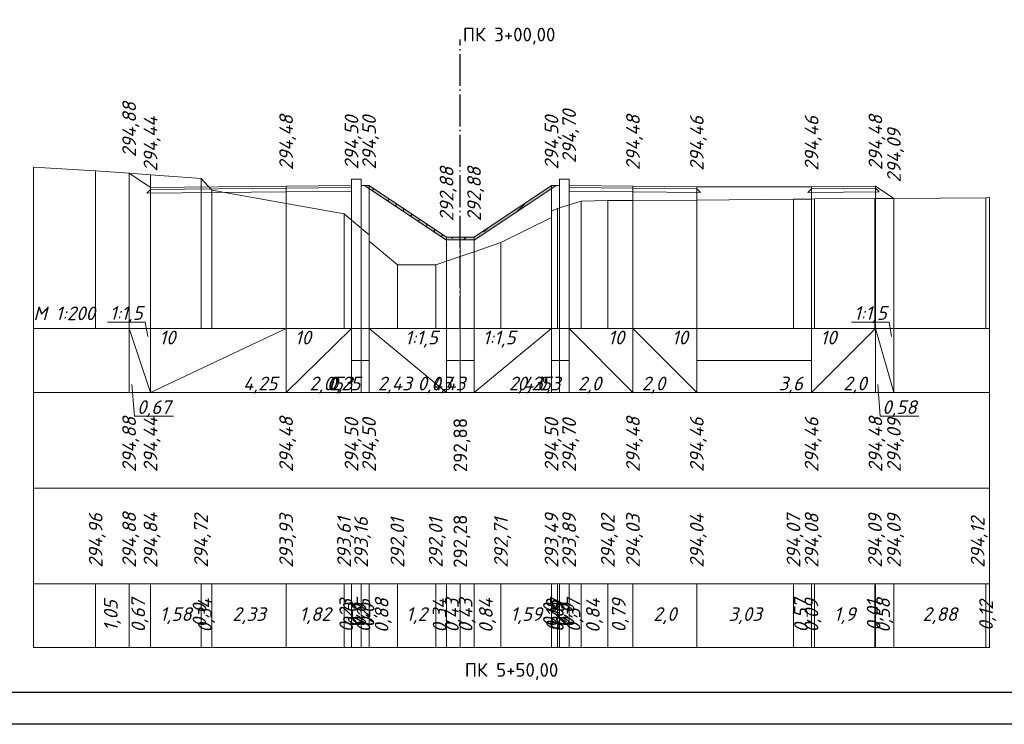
# Model space of a CAD drawing. Header units: millimetres. Extents: x -14 to 1076, y -11 to 287.
# Tile 3 of 9: x 242 to 396, y -11 to 100. Entities that reach past the tile are written whole.
import ezdxf
from ezdxf.enums import TextEntityAlignment as Align

# ---------------------------------------------------------------- set-up
doc = ezdxf.new("R2010")
doc.units = ezdxf.units.MM
doc.linetypes.add('Штрихпунктирная тонкая 4 к 15', pattern=[19, 15, -1.7, 0.6, -1.7])
for name, color, linetype in [('Дорожная одежда', 7, 'Continuous'), ('Ось', 7, 'Continuous'), ('Подписи масштабов', 7, 'Continuous'), ('Подпись пикета', 7, 'Continuous'), ('Проектная поверхность', 7, 'Continuous'), ('Проектная поверхность.Ординаты', 7, 'Continuous'), ('Проектная поверхность.Отметки', 7, 'Continuous'), ('Существующая поверхность', 7, 'Continuous'), ('Существующая поверхность.Ординаты', 7, 'Continuous'), ('Таблица поперечного профиля', 7, 'Continuous'), ('Таблица.Элементы профиля.Проектные данные', 7, 'Continuous')]:
    doc.layers.add(name, color=color, linetype=linetype)
doc.styles.add('ISOCPEUR_01CC0', font='isocpeui.ttf', dxfattribs={"height": 0.2})
doc.styles.add('ISOCPEUR_11CC0', font='txt', dxfattribs={"height": 0.2})

msp = doc.modelspace()

# ---------------------------------------------------------------- hatches: boundary and pattern name
at = {"layer": 'Дорожная одежда', "true_color": 0xffffff}
msp.add_hatch(color=7, dxfattribs=at).paths.add_polyline_path([(308.38, 65.35), (295.63, 73.85), (296.35, 73.85), (308.5, 65.75), (312.8, 65.75), (324.95, 73.85), (325.67, 73.85), (312.92, 65.35)])
at = {"layer": 'Дорожная одежда'}
h = msp.add_hatch(dxfattribs=at)
h.set_pattern_fill('FILL-17_2_3_0_0', color=256, scale=0.1, style=0, pattern_type=2)
h.set_pattern_definition([(225, (295.735, 85.955), (12, -1e-15), [0.2828, -16.6877]), (225, (295.735, 79.955), (12, -1e-15), [0.2828, -16.6877]), (225, (305.735, 85.955), (12, -1e-15), [4.5255, -12.445]), (225, (305.735, 79.955), (12, -1e-15), [4.5255, -12.445]), (225, (296.735, 74.955), (12, -1e-15), [1.697, -15.2735]), (225, (296.735, 76.955), (12, -1e-15), [1.697, -15.2735]), (225, (296.735, 80.955), (12, -1e-15), [1.697, -15.2735]), (225, (296.735, 82.955), (12, -1e-15), [1.697, -15.2735]), (225, (307.735, 73.955), (12, -1e-15), [0.283, -16.6877]), (225, (307.735, 83.955), (12, -1e-15), [0.8485, -16.122]), (225, (307.735, 85.955), (12, -1e-15), [3.2527, -13.718]), (225, (307.735, 75.955), (12, -1e-15), [3.1113, -13.8593]), (225, (307.735, 77.955), (12, -1e-15), [0.8485, -16.122]), (225, (307.735, 79.955), (12, -1e-15), [0.283, -16.6877]), (225, (307.735, 79.955), (12, -1e-15), [3.2527, -13.718]), (225, (307.735, 81.955), (12, -1e-15), [3.1113, -13.8593]), (225, (297.735, 85.955), (12, -1e-15), [3.1113, -13.8593]), (225, (297.735, 79.955), (12, -1e-15), [3.1113, -13.8593]), (225, (299.735, 85.955), (12, -1e-15), [1.98, -14.9907]), (225, (299.735, 79.955), (12, -1e-15), [1.98, -14.9907]), (225, (300.735, 76.955), (12, -1e-15), [4.5255, -12.445]), (225, (300.735, 82.955), (12, -1e-15), [4.5255, -12.445]), (225, (300.935, 75.155), (12, -1e-15), [1.98, -14.9907]), (225, (300.935, 81.155), (12, -1e-15), [1.98, -14.9907]), (225, (301.735, 85.955), (12, -1e-15), [4.8083, -12.1622]), (225, (301.735, 79.955), (12, -1e-15), [4.8083, -12.1622]), (225, (303.735, 85.955), (12, -1e-15), [1.98, -14.9907]), (225, (303.735, 79.955), (12, -1e-15), [1.98, -14.9907]), (225, (303.835, 76.055), (12, -1e-15), [3.2527, -13.718]), (225, (303.835, 82.055), (12, -1e-15), [3.2527, -13.718]), (225, (305.535, 75.755), (12, -1e-15), [2.8284, -14.142]), (225, (305.535, 81.755), (12, -1e-15), [2.8284, -14.142]), (45, (306.135, 76.355), (12, -7e-16), [0.5657, -16.405]), (45, (306.135, 82.355), (12, -7e-16), [0.5657, -16.405]), (45, (297.335, 75.555), (12, -7e-16), [0.5657, -16.405]), (45, (297.335, 77.555), (12, -7e-16), [0.5657, -16.405]), (45, (297.335, 81.555), (12, -7e-16), [0.5657, -16.405]), (45, (297.335, 83.555), (12, -7e-16), [0.5657, -16.405]), (45, (301.335, 77.555), (12, -7e-16), [0.5657, -16.405]), (45, (301.335, 83.555), (12, -7e-16), [0.5657, -16.405]), (45, (301.535, 75.755), (12, -7e-16), [0.5657, -16.405]), (45, (301.535, 81.755), (12, -7e-16), [0.5657, -16.405]), (45, (304.435, 76.655), (12, -7e-16), [0.5657, -16.405]), (45, (304.435, 82.655), (12, -7e-16), [0.5657, -16.405])])
h.paths.add_polyline_path([(308.38, 65.35), (295.63, 73.85), (296.35, 73.85), (308.5, 65.75), (312.8, 65.75), (324.95, 73.85), (325.67, 73.85), (312.92, 65.35)])

# ---------------------------------------------------------------- linework, layer by layer
msp.add_lwpolyline([(-14.19, 286.39), (1075.81, 286.39), (1075.81, -10.61), (-14.19, -10.61), (-14.19, 286.39)])
msp.add_lwpolyline([(5.81, 281.39), (1070.81, 281.39), (1070.81, -5.61), (5.81, -5.61)], close=True)
at = {"layer": 'Дорожная одежда', "lineweight": 5}
for points in [[(262.1, 73.24), (283.35, 73.45), (283.35, 72.85), (261.5, 72.63), (262.1, 73.24), (262.1, 73.24)], [(283.35, 73.75), (283.35, 73.45), (262.1, 73.24), (262.1, 73.54), (283.35, 73.75), (283.35, 73.75)], [(293.6, 73.85), (293.6, 73.55), (283.35, 73.45), (283.35, 73.75), (293.6, 73.85), (293.6, 73.85)], [(283.35, 72.85), (283.35, 73.45), (293.6, 73.55), (293.6, 72.95), (283.35, 72.85), (283.35, 72.85)], [(308.38, 65.35), (295.63, 73.85), (296.35, 73.85), (308.5, 65.75), (312.8, 65.75), (324.95, 73.85), (325.67, 73.85), (312.92, 65.35), (308.38, 65.35)], [(308.38, 65.35), (295.63, 73.85), (296.35, 73.85), (308.5, 65.75), (312.8, 65.75), (324.95, 73.85), (325.67, 73.85), (312.92, 65.35), (308.38, 65.35)], [(337.71, 73.75), (337.71, 73.45), (327.71, 73.55), (327.71, 73.85), (337.71, 73.75), (337.71, 73.75)], [(337.71, 73.45), (337.71, 72.85), (327.71, 72.95), (327.71, 73.55), (337.71, 73.45), (337.71, 73.45)], [(347.71, 73.65), (347.71, 73.35), (337.71, 73.45), (337.71, 73.75), (347.71, 73.65), (347.71, 73.65)], [(347.71, 73.35), (348.31, 72.75), (337.71, 72.85), (337.71, 73.45), (347.71, 73.35), (347.71, 73.35)], [(365.71, 73.35), (375.71, 73.45), (376.3, 72.86), (365.1, 72.75), (365.71, 73.35), (365.71, 73.35)], [(375.71, 73.75), (375.71, 73.45), (365.71, 73.35), (365.71, 73.65), (375.71, 73.75), (375.71, 73.75)]]:
    msp.add_lwpolyline(points, close=True, dxfattribs=at)
at = {"layer": 'Ось', "color": 1, "linetype": 'Штрихпунктирная тонкая 4 к 15', "ltscale": 0.333333, "true_color": 0xff0000, "flags": 128}
msp.add_lwpolyline([(310.65, 51.45), (310.65, 96.71)], dxfattribs=at)
at = {"layer": 'Проектная поверхность', "color": 1, "lineweight": 5, "true_color": 0xff0000}
msp.add_lwpolyline([(258.75, 75.77), (258.75, 75.77), (262.1, 73.54), (283.35, 73.75), (293.6, 73.85), (293.6, 74.85), (295.1, 74.85), (295.1, 73.85), (296.35, 73.85), (308.5, 65.75), (310.65, 65.75), (312.8, 65.75), (324.95, 73.85), (326.2, 73.85), (326.21, 74.85), (327.71, 74.85), (327.71, 73.85), (337.71, 73.75), (347.71, 73.65), (365.71, 73.65), (375.71, 73.75), (378.61, 71.82), (378.61, 71.82)], dxfattribs=at)
at = {"layer": 'Проектная поверхность.Ординаты', "color": 1, "lineweight": 5, "true_color": 0xff0000}
for points in [[(258.75, 75.77), (258.75, 51.42)], [(258.75, 75.77), (258.75, 51.42)], [(293.6, 74.85), (293.6, 51.42)], [(295.1, 74.85), (295.1, 51.42)], [(326.21, 74.85), (326.21, 51.42)], [(327.71, 74.85), (327.71, 51.42)], [(262.1, 73.54), (262.1, 51.42)], [(283.35, 73.75), (283.35, 51.42)], [(293.6, 73.85), (293.6, 51.42)], [(295.1, 73.85), (295.1, 51.42)], [(296.35, 73.85), (296.35, 51.42)], [(324.95, 73.85), (324.95, 51.42)], [(326.2, 73.85), (326.2, 51.42)], [(327.71, 73.85), (327.71, 51.42)], [(337.71, 73.75), (337.71, 51.42)], [(347.71, 73.65), (347.71, 51.42)], [(365.71, 73.65), (365.71, 51.42)], [(375.71, 73.75), (375.71, 51.42)], [(378.61, 71.82), (378.61, 51.42)], [(378.61, 71.82), (378.61, 51.42)], [(308.5, 65.75), (308.5, 51.42)], [(310.65, 65.75), (310.65, 51.42)], [(312.8, 65.75), (312.8, 51.42)]]:
    msp.add_lwpolyline(points, dxfattribs=at)
at = {"layer": 'Существующая поверхность', "lineweight": 5}
msp.add_lwpolyline([(243.75, 76.71), (253.5, 76.15), (258.75, 75.77), (262.1, 75.53), (270.01, 74.97), (270.03, 74.96), (271.71, 73.09), (283.35, 71.02), (292.43, 69.4), (293.6, 68.41), (293.6, 68.41), (295.1, 67.16), (295.1, 67.16), (296.35, 66.11), (296.35, 65.11), (300.78, 61.42), (306.79, 61.42), (308.5, 62), (310.65, 62.73), (312.8, 63.46), (317.02, 64.9), (324.95, 68.81), (324.95, 69.81), (325.87, 70.26), (326.2, 70.36), (326.21, 70.36), (327.71, 70.82), (327.71, 70.82), (329.57, 71.4), (333.77, 71.47), (337.71, 71.5), (347.71, 71.55), (362.87, 71.7), (365.71, 71.73), (366.16, 71.74), (375.64, 71.8), (375.71, 71.8), (378.61, 71.82), (392.99, 71.94), (393.61, 71.96)], dxfattribs=at)
at = {"layer": 'Существующая поверхность.Ординаты', "lineweight": 5}
for points in [[(243.75, 76.71), (243.75, 51.42)], [(253.5, 76.15), (253.5, 51.42)], [(258.75, 75.77), (258.75, 51.42)], [(262.1, 75.53), (262.1, 51.42)], [(270.01, 74.97), (270.01, 51.42)], [(270.03, 74.96), (270.03, 51.42)], [(271.71, 73.09), (271.71, 51.42)], [(283.35, 71.02), (283.35, 51.42)], [(329.57, 71.4), (329.57, 51.42)], [(333.77, 71.47), (333.77, 51.42)], [(337.71, 71.5), (337.71, 51.42)], [(347.71, 71.55), (347.71, 51.42)], [(362.87, 71.7), (362.87, 51.42)], [(365.71, 71.73), (365.71, 51.42)], [(366.16, 71.74), (366.16, 51.42)], [(375.64, 71.8), (375.64, 51.42)], [(375.71, 71.8), (375.71, 51.42)], [(378.61, 71.82), (378.61, 51.42)], [(392.99, 71.94), (392.99, 51.42)], [(393.61, 71.96), (393.61, 51.42)], [(324.95, 69.81), (324.95, 51.42)], [(325.87, 70.26), (325.87, 51.42)], [(326.2, 70.36), (326.2, 51.42)], [(326.21, 70.36), (326.21, 51.42)], [(327.71, 70.82), (327.71, 51.42)], [(327.71, 70.82), (327.71, 51.42)], [(292.43, 69.4), (292.43, 51.42)], [(293.6, 68.41), (293.6, 51.42)], [(293.6, 68.41), (293.6, 51.42)], [(324.95, 68.81), (324.95, 51.42)], [(295.1, 67.16), (295.1, 51.42)], [(295.1, 67.16), (295.1, 51.42)], [(296.35, 66.11), (296.35, 51.42)], [(296.35, 65.11), (296.35, 51.42)], [(317.02, 64.9), (317.02, 51.42)], [(312.8, 63.46), (312.8, 51.42)], [(308.5, 62), (308.5, 51.42)], [(310.65, 62.73), (310.65, 51.42)], [(300.78, 61.42), (300.78, 51.42)], [(306.79, 61.42), (306.79, 51.42)]]:
    msp.add_lwpolyline(points, dxfattribs=at)
at = {"layer": 'Таблица поперечного профиля', "color": 1, "lineweight": 5, "true_color": 0xff0000}
for points in [[(243.75, 51.42), (243.75, 41.42), (393.61, 41.42), (393.61, 51.42)], [(243.75, 51.42), (243.75, 26.42), (393.61, 26.42), (393.61, 51.42)], [(243.75, 41.42), (243.75, 26.42), (393.61, 26.42), (393.61, 41.42)]]:
    msp.add_lwpolyline(points, close=True, dxfattribs=at)
at = {"layer": 'Таблица поперечного профиля', "lineweight": 5}
for points in [[(243.75, 51.42), (243.75, 1.42), (393.61, 1.42), (393.61, 51.42)], [(243.75, 26.42), (243.75, 11.42), (393.61, 11.42), (393.61, 26.42)], [(243.75, 26.42), (243.75, 1.42), (393.61, 1.42), (393.61, 26.42)], [(243.75, 11.42), (243.75, 1.42), (393.61, 1.42), (393.61, 11.42)]]:
    msp.add_lwpolyline(points, close=True, dxfattribs=at)
for points in [[(253.5, 1.42), (253.5, 11.42)], [(258.75, 1.42), (258.75, 11.42)], [(262.1, 1.42), (262.1, 11.42)], [(270.01, 1.42), (270.01, 11.42)], [(270.03, 1.42), (270.03, 11.42)], [(271.71, 1.42), (271.71, 11.42)], [(283.35, 1.42), (283.35, 11.42)], [(292.43, 1.42), (292.43, 11.42)], [(293.6, 1.42), (293.6, 11.42)], [(293.6, 1.42), (293.6, 11.42)], [(295.1, 1.42), (295.1, 11.42)], [(295.1, 1.42), (295.1, 11.42)], [(296.35, 1.42), (296.35, 11.42)], [(296.35, 1.42), (296.35, 11.42)], [(300.78, 1.42), (300.78, 11.42)], [(306.79, 1.42), (306.79, 11.42)], [(308.5, 1.42), (308.5, 11.42)], [(310.65, 1.42), (310.65, 11.42)], [(312.8, 1.42), (312.8, 11.42)], [(317.02, 1.42), (317.02, 11.42)], [(324.95, 1.42), (324.95, 11.42)], [(324.95, 1.42), (324.95, 11.42)], [(325.87, 1.42), (325.87, 11.42)], [(326.2, 1.42), (326.2, 11.42)], [(326.21, 1.42), (326.21, 11.42)], [(327.71, 1.42), (327.71, 11.42)], [(327.71, 1.42), (327.71, 11.42)], [(329.57, 1.42), (329.57, 11.42)], [(333.77, 1.42), (333.77, 11.42)], [(337.71, 1.42), (337.71, 11.42)], [(347.71, 1.42), (347.71, 11.42)], [(362.87, 1.42), (362.87, 11.42)], [(365.71, 1.42), (365.71, 11.42)], [(366.16, 1.42), (366.16, 11.42)], [(375.64, 1.42), (375.64, 11.42)], [(375.71, 1.42), (375.71, 11.42)], [(378.61, 1.42), (378.61, 11.42)], [(392.99, 1.42), (392.99, 11.42)], [(393.61, 1.42), (393.61, 11.42)]]:
    msp.add_lwpolyline(points, dxfattribs=at)
at = {"layer": 'Таблица.Элементы профиля.Проектные данные', "color": 1, "lineweight": 13, "true_color": 0xff0000}
for points in [[(255.34, 52.42), (261.27, 52.42), (261.68, 50.17)], [(371.96, 52.42), (377.88, 52.42), (378.25, 50.17)], [(265.68, 37.67), (259.59, 37.67), (259.17, 42.67)], [(382.52, 37.67), (376.43, 37.67), (376.07, 42.67)]]:
    msp.add_lwpolyline(points, dxfattribs=at)
at = {"layer": 'Таблица.Элементы профиля.Проектные данные', "color": 1, "lineweight": 5, "true_color": 0xff0000}
for points in [[(258.75, 41.42), (258.75, 51.42)], [(258.75, 51.42), (262.1, 41.42)], [(262.1, 41.42), (262.1, 51.42)], [(262.1, 41.42), (262.1, 51.42)], [(262.1, 41.42), (283.35, 51.42)], [(283.35, 41.42), (283.35, 51.42)], [(283.35, 41.42), (283.35, 51.42)], [(283.35, 41.42), (293.6, 51.42)], [(293.6, 41.42), (293.6, 51.42)], [(293.6, 41.42), (293.6, 51.42)], [(295.1, 41.42), (295.1, 51.42)], [(295.1, 41.42), (295.1, 51.42)], [(296.35, 41.42), (296.35, 51.42)], [(296.35, 41.42), (296.35, 51.42)], [(296.35, 51.42), (308.5, 41.42)], [(308.5, 41.42), (308.5, 51.42)], [(308.5, 41.42), (308.5, 51.42)], [(310.65, 41.42), (310.65, 51.42)], [(310.65, 41.42), (310.65, 51.42)], [(312.8, 41.42), (312.8, 51.42)], [(312.8, 41.42), (312.8, 51.42)], [(312.8, 41.42), (324.95, 51.42)], [(324.95, 41.42), (324.95, 51.42)], [(324.95, 41.42), (324.95, 51.42)], [(326.2, 41.42), (326.2, 51.42)], [(326.21, 41.42), (326.21, 51.42)], [(327.71, 41.42), (327.71, 51.42)], [(327.71, 41.42), (327.71, 51.42)], [(327.71, 51.42), (337.71, 41.42)], [(337.71, 41.42), (337.71, 51.42)], [(337.71, 41.42), (337.71, 51.42)], [(337.71, 51.42), (347.71, 41.42)], [(347.71, 41.42), (347.71, 51.42)], [(347.71, 41.42), (347.71, 51.42)], [(365.71, 41.42), (365.71, 51.42)], [(365.71, 41.42), (365.71, 51.42)], [(365.71, 41.42), (375.71, 51.42)], [(375.71, 41.42), (375.71, 51.42)], [(375.71, 41.42), (375.71, 51.42)], [(375.71, 51.42), (378.61, 41.42)], [(378.61, 41.42), (378.61, 51.42)], [(293.6, 46.42), (295.1, 46.42)], [(295.1, 46.42), (296.35, 46.42)], [(308.5, 46.42), (310.65, 46.42)], [(310.65, 46.42), (312.8, 46.42)], [(324.95, 46.42), (326.2, 46.42)], [(326.21, 46.42), (327.71, 46.42)], [(347.71, 46.42), (365.71, 46.42)]]:
    msp.add_lwpolyline(points, dxfattribs=at)

# ---------------------------------------------------------------- texts
at = {"layer": 'Подписи масштабов', "style": 'ISOCPEUR_01CC0'}
msp.add_text('M 1:200', height=2.148, dxfattribs=at).set_placement((243.75, 52.09), align=Align.BOTTOM_LEFT)
at = {"layer": 'Подпись пикета', "style": 'ISOCPEUR_11CC0'}
for s, p in [('ПК 3+00,00', (318.3, 97.27)), ('ПК 5+50,00', (318.68, -2.33))]:
    msp.add_text(s, height=2.148, dxfattribs=at).set_placement(p, align=Align.MIDDLE)
at = {"layer": 'Проектная поверхность.Отметки', "color": 1, "true_color": 0xff0000, "style": 'ISOCPEUR_01CC0'}
for s, p in [('294,88', (258.75, 78.27)), ('294,44', (262.1, 76.04)), ('294,48', (283.35, 76.25)), ('294,50', (293.6, 76.35)), ('294,50', (296.35, 76.35)), ('294,50', (324.95, 76.35)), ('294,70', (327.71, 77.35)), ('294,48', (337.71, 76.25)), ('294,46', (347.71, 76.15)), ('294,46', (365.71, 76.15)), ('294,48', (375.71, 76.25)), ('294,09', (378.61, 74.32)), ('292,88', (308.5, 68.25)), ('292,88', (312.8, 68.25))]:
    msp.add_text(s, height=2.148, rotation=90, dxfattribs=at).set_placement(p, align=Align.MIDDLE_LEFT)
at = {"layer": 'Таблица поперечного профиля', "color": 1, "true_color": 0xff0000}
for s, style, p in [('294,88', 'ISOCPEUR_01CC0', (258.75, 28.92)), ('294,44', 'ISOCPEUR_01CC0', (262.1, 28.92)), ('294,48', 'ISOCPEUR_01CC0', (283.35, 28.92)), ('294,50', 'ISOCPEUR_01CC0', (293.6, 28.92)), ('294,50', 'ISOCPEUR_01CC0', (296.35, 28.92)), ('292,88', 'ISOCPEUR_11CC0', (310.65, 28.92)), ('294,50', 'ISOCPEUR_01CC0', (324.95, 28.92)), ('294,70', 'ISOCPEUR_01CC0', (327.71, 28.92)), ('294,48', 'ISOCPEUR_01CC0', (337.71, 28.92)), ('294,46', 'ISOCPEUR_01CC0', (347.71, 28.92)), ('294,46', 'ISOCPEUR_01CC0', (365.71, 28.92)), ('294,48', 'ISOCPEUR_01CC0', (375.71, 28.92)), ('294,09', 'ISOCPEUR_01CC0', (378.61, 28.92))]:
    msp.add_text(s, height=2.148, rotation=90, dxfattribs=dict(at, style=style)).set_placement(p, align=Align.MIDDLE_LEFT)
at = {"layer": 'Таблица поперечного профиля'}
for s, style, p in [('294,96', 'ISOCPEUR_01CC0', (253.5, 13.92)), ('294,88', 'ISOCPEUR_01CC0', (258.75, 13.92)), ('294,84', 'ISOCPEUR_01CC0', (262.1, 13.92)), ('294,72', 'ISOCPEUR_01CC0', (270.01, 13.92)), ('293,93', 'ISOCPEUR_01CC0', (283.35, 13.92)), ('293,61', 'ISOCPEUR_01CC0', (292.43, 13.92)), ('293,16', 'ISOCPEUR_01CC0', (295.1, 13.92)), ('292,01', 'ISOCPEUR_01CC0', (300.78, 13.92)), ('292,01', 'ISOCPEUR_01CC0', (306.79, 13.92)), ('292,28', 'ISOCPEUR_11CC0', (310.65, 13.92)), ('292,71', 'ISOCPEUR_01CC0', (317.02, 13.92)), ('293,49', 'ISOCPEUR_01CC0', (324.95, 13.92)), ('293,89', 'ISOCPEUR_01CC0', (327.71, 13.92)), ('294,02', 'ISOCPEUR_01CC0', (333.77, 13.92)), ('294,03', 'ISOCPEUR_01CC0', (337.71, 13.92)), ('294,04', 'ISOCPEUR_01CC0', (347.71, 13.92)), ('294,07', 'ISOCPEUR_01CC0', (362.87, 13.92)), ('294,08', 'ISOCPEUR_01CC0', (365.71, 13.92)), ('294,09', 'ISOCPEUR_01CC0', (375.64, 13.92)), ('294,09', 'ISOCPEUR_01CC0', (378.61, 13.92)), ('294,12', 'ISOCPEUR_01CC0', (391.73, 13.92))]:
    msp.add_text(s, height=2.148, rotation=90, dxfattribs=dict(at, style=style)).set_placement(p, align=Align.MIDDLE_LEFT)
at = {"layer": 'Таблица поперечного профиля', "style": 'ISOCPEUR_01CC0'}
for s, p in [('1,05', (256.13, 6.42)), ('0,67', (260.43, 6.42)), ('0,0', (270.02, 6.42)), ('0,34', (270.87, 6.42)), ('0,23', (293.02, 6.42)), ('0,0', (293.6, 6.42)), ('0,3', (294.35, 6.42)), ('0,0', (295.1, 6.42)), ('0,25', (295.73, 6.42)), ('0,0', (296.35, 6.42)), ('0,88', (298.57, 6.42)), ('0,34', (307.65, 6.42)), ('0,43', (309.58, 6.42)), ('0,43', (311.73, 6.42)), ('0,84', (314.91, 6.42)), ('0,0', (324.95, 6.42)), ('0,18', (325.41, 6.42)), ('0,07', (326.04, 6.42)), ('0,0', (326.21, 6.42)), ('0,3', (326.96, 6.42)), ('0,0', (327.71, 6.42)), ('0,37', (328.64, 6.42)), ('0,84', (331.67, 6.42)), ('0,79', (335.74, 6.42)), ('0,57', (364.29, 6.42)), ('0,09', (365.93, 6.42)), ('0,01', (375.68, 6.42)), ('0,58', (377.16, 6.42)), ('0,12', (393.3, 6.42))]:
    msp.add_text(s, height=2.148, rotation=90, dxfattribs=at).set_placement(p, align=Align.MIDDLE)
for s, p in [('1,58', (266.06, 6.42)), ('2,33', (277.53, 6.42)), ('1,82', (287.89, 6.42)), ('1,2', (303.79, 6.42)), ('1,59', (320.99, 6.42)), ('2,0', (342.71, 6.42)), ('3,03', (355.29, 6.42)), ('1,9', (370.9, 6.42)), ('2,88', (385.8, 6.42))]:
    msp.add_text(s, height=2.148, dxfattribs=at).set_placement(p, align=Align.MIDDLE)
at = {"layer": 'Таблица.Элементы профиля.Проектные данные', "color": 1, "true_color": 0xff0000, "style": 'ISOCPEUR_01CC0'}
for s, p in [(' 1:1,5 ', (258.3, 52.14)), (' 1:1,5 ', (374.92, 52.14)), (' 0,67 ', (262.63, 37.39)), (' 0,58 ', (379.48, 37.39))]:
    msp.add_text(s, height=2.148, dxfattribs=at).set_placement(p, align=Align.BOTTOM_CENTER)
for s, p in [(' 10 ', (262.1, 51.09)), (' 10 ', (283.35, 51.09)), (' 1:1,5 ', (312.8, 51.09)), (' 10 ', (365.71, 51.09))]:
    msp.add_text(s, height=2.148, dxfattribs=at).set_placement(p, align=Align.TOP_LEFT)
for s, p in [(' 1:1,5 ', (308.5, 51.09)), (' 10 ', (337.71, 51.09)), (' 10 ', (347.71, 51.09))]:
    msp.add_text(s, height=2.148, dxfattribs=at).set_placement(p, align=Align.TOP_RIGHT)
for s, p in [(' 4,25 ', (283.35, 41.09)), (' 2,05 ', (293.6, 41.09)), (' 0,25 ', (296.35, 41.09)), (' 0,3 ', (295.1, 41.09)), (' 0,43 ', (310.65, 41.09)), (' 0,43 ', (312.8, 41.09)), (' 2,43 ', (324.95, 41.09)), (' 0,25 ', (326.2, 41.09)), (' 0,3 ', (327.71, 41.09)), (' 3,6 ', (365.71, 41.09)), (' 2,0 ', (375.71, 41.09))]:
    msp.add_text(s, height=2.148, dxfattribs=at).set_placement(p, align=Align.BOTTOM_RIGHT)
for s, p in [(' 2,43 ', (296.35, 41.09)), (' 2,0 ', (327.71, 41.09)), (' 2,0 ', (337.71, 41.09))]:
    msp.add_text(s, height=2.148, dxfattribs=at).set_placement(p, align=Align.BOTTOM_LEFT)

doc.saveas('drawing.dxf')
